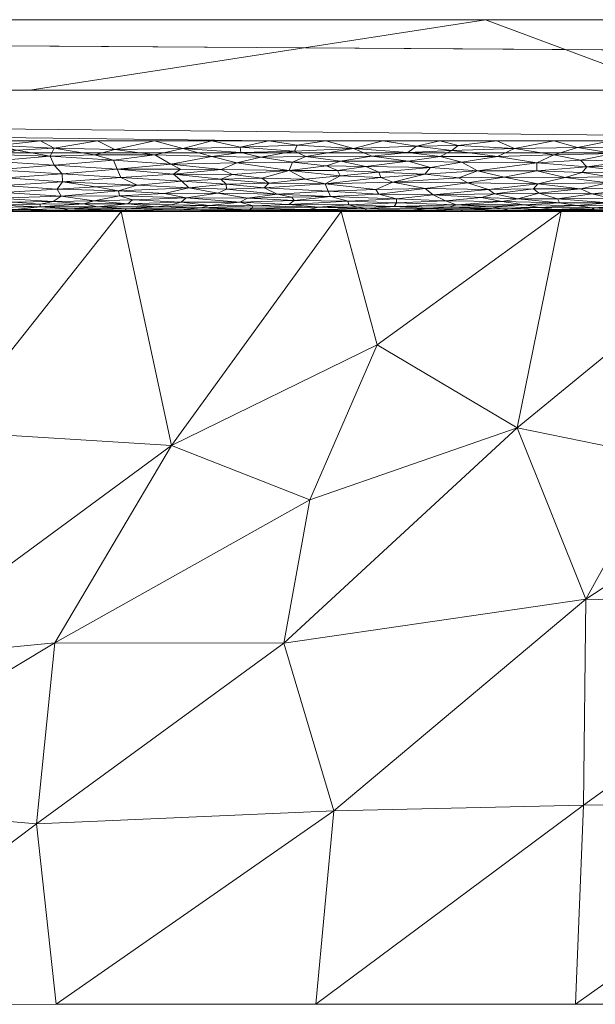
# Model space of a CAD drawing. Header units: millimetres. Extents: x -300 to 300, y 0 to 450.
# Tile 230 of 256: x 109 to 126, y 422 to 450. Entities that reach past the tile are written whole.
import ezdxf

# ---------------------------------------------------------------- set-up
doc = ezdxf.new("R2010")
doc.units = ezdxf.units.MM
doc.layers.add('A-GENM', color=13, linetype='Continuous')

# ---------------------------------------------------------------- blocks, each defined once
blk = doc.blocks.new('MODEL_CCAS0420-1080410R0 - MODEL_CCAS0420-1080410R0-453240-Preview')
at = {"layer": 'A-GENM', "lineweight": 9}
mesh = blk.add_polyface(dxfattribs=at)
corners = [(-296.159, -20, -110), (-295.657, -15.55, -110), (-294.177, -11.323, -110), (-291.793, -7.531, -110), (-288.625, -4.364, -110), (-284.831, -1.981, -110), (-280.602, -0.502, -110), (-276.147, 0, -110), (276.147, 0, -110), (280.596, -0.501, -110), (284.825, -1.978, -110), (288.619, -4.359, -110), (291.788, -7.525, -110), (294.174, -11.316, -110), (295.656, -15.545, -110), (296.159, -20, -110), (296.159, -426.171, -110), (295.658, -430.617, -110), (294.182, -434.842, -110), (291.802, -438.632, -110), (288.638, -441.797, -110), (284.848, -444.179, -110), (280.622, -445.657, -110), (276.171, -446.159, -110), (-276.171, -446.159, -110), (-280.617, -445.658, -110), (-284.842, -444.182, -110), (-288.632, -441.802, -110), (-291.797, -438.638, -110), (-294.179, -434.848, -110), (-295.657, -430.622, -110), (-296.159, -426.171, -110)]
mesh.append_faces([[corners[k] for k in face] for face in [(15, 12, 13, 14)]], dxfattribs={"vtx0": -1})
mesh.append_faces([[corners[k] for k in face] for face in [(16, 8, 15)]], dxfattribs={"vtx0": -1, "vtx1": -1})
mesh.append_faces([[corners[k] for k in face] for face in [(24, 31, 7, 8)]], dxfattribs={"vtx0": -1, "vtx1": -1, "vtx3": -1})
mesh.append_faces([[corners[k] for k in face] for face in [(31, 24, 25, 30), (18, 21, 22, 17), (17, 22, 23, 16)]], dxfattribs={"vtx0": -1, "vtx2": -1})
mesh.append_faces([[corners[k] for k in face] for face in [(0, 3, 4, 5), (0, 5, 6, 7)]], dxfattribs={"vtx0": -1, "vtx3": -1})
mesh.append_faces([[corners[k] for k in face] for face in [(28, 29, 27)]], dxfattribs={"vtx1": -1})
mesh.append_faces([[corners[k] for k in face] for face in [(25, 26, 30), (11, 12, 15, 10), (9, 10, 15, 8), (31, 0, 7)]], dxfattribs={"vtx1": -1, "vtx2": -1})
mesh.append_faces([[corners[k] for k in face] for face in [(23, 24, 8, 16)]], dxfattribs={"vtx1": -1, "vtx2": -1, "vtx3": -1})
mesh.append_faces([[corners[k] for k in face] for face in [(26, 27, 29, 30)]], dxfattribs={"vtx1": -1, "vtx3": -1})
mesh.append_faces([[corners[k] for k in face] for face in [(19, 20, 21, 18)]], dxfattribs={"vtx2": -1})
mesh.append_faces([[corners[k] for k in face] for face in [(0, 1, 2, 3)]], dxfattribs={"vtx3": -1})
mesh = blk.add_polyface(dxfattribs=at)
corners = [(-279.918, -2), (-292.651, -7.27), (-297.929, -20), (-297.929, -224.97), (-297.929, -429.94), (-292.661, -442.661), (-279.94, -447.929), (0, -447.929), (279.94, -447.929), (292.661, -442.661), (297.929, -429.94), (297.929, -224.97), (297.929, -20), (292.651, -7.27), (279.918, -2), (0, -2), (0, -3.5), (13.257, -3.5), (26.515, -3.5), (39.772, -3.5), (53.029, -3.5), (66.287, -3.5), (79.544, -3.5), (92.801, -3.5), (106.059, -3.5), (119.316, -3.5), (132.573, -3.5), (145.831, -3.5), (159.088, -3.5), (172.345, -3.5), (185.603, -3.5), (198.86, -3.5), (212.117, -3.5), (225.375, -3.5), (238.632, -3.5), (251.889, -3.5), (265.147, -3.5), (278.404, -3.5), (291.028, -7.487), (296.497, -19.511), (296.5, -32.769), (296.5, -46.026), (296.5, -59.283), (296.5, -72.541), (296.5, -85.798), (296.5, -99.055), (296.5, -112.313), (296.5, -125.57), (296.5, -138.827), (296.5, -152.085), (296.5, -165.342), (296.5, -178.599), (296.5, -191.857), (296.5, -205.114), (296.5, -218.371), (296.5, -231.629), (296.5, -244.886), (296.5, -258.143), (296.499, -271.401), (296.499, -284.658), (296.499, -297.915), (296.499, -311.173), (296.499, -324.43), (296.499, -337.687), (296.5, -350.945), (296.5, -364.202), (296.5, -377.459), (296.5, -390.717), (296.5, -403.974), (296.5, -417.231), (296.497, -430.489), (291.028, -442.513), (278.404, -446.5), (265.147, -446.5), (251.889, -446.5), (238.632, -446.5), (225.375, -446.5), (212.117, -446.5), (198.86, -446.5), (185.603, -446.5), (172.345, -446.5), (159.088, -446.5), (145.831, -446.5), (132.573, -446.5), (119.316, -446.5), (106.059, -446.5), (92.801, -446.5), (79.544, -446.5), (66.287, -446.5), (53.029, -446.5), (39.772, -446.5), (26.515, -446.5), (13.257, -446.5), (0, -446.5), (-12.926, -446.5), (-25.852, -446.5), (-38.777, -446.5), (-51.703, -446.5), (-64.629, -446.5), (-77.555, -446.5), (-90.48, -446.5), (-103.406, -446.5), (-116.332, -446.5), (-129.258, -446.5), (-142.183, -446.5), (-155.109, -446.5), (-168.035, -446.5), (-180.961, -446.5), (-193.887, -446.5), (-206.812, -446.5), (-219.738, -446.5), (-232.664, -446.5), (-245.59, -446.5), (-258.515, -446.5), (-271.441, -446.5), (-284.356, -445.968), (-294.544, -438.124), (-296.5, -425.35), (-296.5, -412.424), (-296.5, -399.498), (-296.5, -386.572), (-296.5, -373.646), (-296.5, -360.721), (-296.5, -347.795), (-296.499, -334.869), (-296.499, -321.943), (-296.499, -309.018), (-296.499, -296.092), (-296.499, -283.166), (-296.499, -270.24), (-296.5, -257.315), (-296.5, -244.389), (-296.5, -231.463), (-296.5, -218.537), (-296.5, -205.611), (-296.5, -192.686), (-296.5, -179.76), (-296.5, -166.834), (-296.5, -153.908), (-296.5, -140.983), (-296.5, -128.057), (-296.5, -115.131), (-296.5, -102.205), (-296.5, -89.28), (-296.5, -76.354), (-296.5, -63.428), (-296.5, -50.502), (-296.5, -37.576), (-296.5, -24.651), (-294.544, -11.876), (-284.356, -4.032), (-271.441, -3.5), (-258.515, -3.5), (-245.59, -3.5), (-232.664, -3.5), (-219.738, -3.5), (-206.812, -3.5), (-193.887, -3.5), (-180.961, -3.5), (-168.035, -3.5), (-155.109, -3.5), (-142.183, -3.5), (-129.258, -3.5), (-116.332, -3.5), (-103.406, -3.5), (-90.48, -3.5), (-77.555, -3.5), (-64.629, -3.5), (-51.703, -3.5), (-38.777, -3.5), (-25.852, -3.5), (-12.926, -3.5), (-294.538, -438.129), (-294.547, -438.108)]
mesh.append_faces([[corners[k] for k in face] for face in [(116, 172, 173)]])
mesh.append_faces([[corners[k] for k in face] for face in [(118, 4, 117), (6, 115, 5), (115, 6, 114), (7, 104, 6), (1, 150, 0), (151, 0, 150)]], dxfattribs={"vtx0": -1, "vtx1": -1})
mesh.append_faces([[corners[k] for k in face] for face in [(4, 124, 125), (7, 99, 100), (2, 148, 149), (149, 1, 2), (2, 141, 142), (0, 151, 152), (0, 160, 161, 15), (15, 165, 166), (15, 170, 171), (8, 81, 82, 7), (8, 72, 73), (11, 61, 62, 10), (12, 46, 47, 11), (38, 13, 14, 37), (13, 38, 39, 12)]], dxfattribs={"vtx0": -1, "vtx2": -1})
mesh.append_faces([[corners[k] for k in face] for face in [(4, 118, 119, 120), (4, 120, 121, 122), (3, 128, 129, 130), (3, 130, 131, 132), (3, 138, 139, 140), (0, 154, 155, 156), (0, 156, 157, 158), (15, 161, 162, 163), (15, 163, 164, 165), (8, 73, 74, 75), (7, 86, 87, 88), (7, 83, 84, 85), (10, 68, 69, 70), (11, 55, 56, 57), (14, 28, 29, 30), (14, 32, 33, 34), (15, 19, 20, 21), (12, 44, 45, 46), (11, 49, 50, 51), (11, 47, 48, 49), (12, 39, 40, 41)]], dxfattribs={"vtx0": -1, "vtx3": -1})
mesh.append_faces([[corners[k] for k in face] for face in [(123, 124, 4, 122), (127, 128, 3, 126), (113, 114, 6, 112), (111, 112, 6, 110), (109, 110, 6, 108), (107, 108, 6, 106), (96, 97, 7, 95), (105, 106, 6, 104), (103, 104, 7, 102), (101, 102, 7, 100), (98, 99, 7, 97), (94, 95, 7, 93), (135, 136, 3, 134), (137, 138, 3, 136), (133, 134, 3, 132), (145, 146, 2, 144), (147, 148, 2, 146), (143, 144, 2, 142), (149, 150, 1), (153, 154, 0, 152), (159, 160, 0, 158), (169, 170, 15, 168), (167, 168, 15, 166), (78, 79, 8, 77), (80, 81, 8, 79), (76, 77, 8, 75), (91, 92, 7, 90), (89, 90, 7, 88), (85, 86, 7), (82, 83, 7), (67, 68, 10, 66), (65, 66, 10, 64), (60, 61, 11, 59), (58, 59, 11, 57), (63, 64, 10, 62), (54, 55, 11, 53), (26, 27, 15, 25), (31, 32, 14, 30), (16, 17, 15, 171), (18, 19, 15, 17), (24, 25, 15, 23), (22, 23, 15, 21), (34, 35, 14), (52, 53, 11, 51), (36, 37, 14, 35), (42, 43, 12, 41), (43, 44, 12), (92, 93, 7)]], dxfattribs={"vtx1": -1, "vtx2": -1})
mesh.append_faces([[corners[k] for k in face] for face in [(3, 4, 125, 126), (2, 3, 140, 141), (71, 72, 8, 9), (70, 71, 9, 10), (27, 28, 14, 15)]], dxfattribs={"vtx1": -1, "vtx3": -1})
mesh.append_faces([[corners[k] for k in face] for face in [(4, 173, 117), (115, 172, 5)]], dxfattribs={"vtx2": -1})
mesh = blk.add_polyface(dxfattribs=at)
corners = [(-140.996, -433.446, -31.133), (-141.052, -439.017, -17.983), (-133.072, -433.316, -31.431), (-125.25, -427.681, -44.724), (-125.018, -422.049, -58.018), (-133.09, -427.748, -44.575), (-148.319, -427.769, -44.538), (-140.397, -427.644, -44.827), (-139.726, -422.054, -58.018), (-148.657, -433.236, -31.637), (-125.315, -433.514, -30.954), (-118.179, -427.52, -45.097), (-127.535, -437.524, -21.489), (-132.863, -438.441, -19.332), (-149.389, -438.93, -18.2), (-132.372, -422.052, -58.018), (-147.08, -422.057, -58.018), (-117.664, -422.047, -58.018), (-149.541, -444.5, -5.052), (-116.764, -432.273, -33.875), (-123.369, -438.365, -19.498), (-143.31, -444.5, -5.045), (-130.849, -444.5, -5.029), (-119.407, -440.719, -13.936), (-124.618, -444.5, -5.021), (-118.387, -444.5, -5.013), (-137.079, -444.5, -5.037)]
mesh.append_faces([[corners[k] for k in face] for face in [(8, 7, 15), (22, 13, 26), (26, 13, 21)]], dxfattribs={"vtx0": -1, "vtx1": -1})
mesh.append_faces([[corners[k] for k in face] for face in [(0, 1, 2), (3, 4, 5), (6, 7, 8), (7, 9, 0), (3, 10, 11), (9, 7, 6), (12, 10, 13), (9, 14, 0), (5, 7, 0), (7, 5, 15), (3, 2, 10), (14, 1, 0), (5, 0, 2), (18, 1, 14), (2, 3, 5), (19, 10, 20), (10, 2, 13), (2, 1, 13), (1, 21, 13), (22, 12, 13), (24, 23, 20), (12, 20, 10), (20, 12, 22)]], dxfattribs={"vtx0": -1, "vtx1": -1, "vtx2": -1})
mesh.append_faces([[corners[k] for k in face] for face in [(3, 17, 4), (23, 24, 25), (1, 18, 21)]], dxfattribs={"vtx0": -1, "vtx2": -1})
mesh.append_faces([[corners[k] for k in face] for face in [(8, 16, 6), (4, 15, 5), (22, 24, 20)]], dxfattribs={"vtx1": -1, "vtx2": -1})
mesh = blk.add_polyface(dxfattribs=at)
corners = [(-123.369, -438.365, -19.498), (-117.494, -436.334, -24.286), (-116.764, -432.273, -33.875), (-94.872, -427.642, -44.79), (-95.602, -422.04, -58.018), (-102.744, -427.758, -44.52), (-110.31, -422.044, -58.018), (-118.179, -427.52, -45.097), (-109.753, -427.157, -45.946), (-101.732, -433.246, -31.563), (-94.007, -433.442, -31.096), (-119.407, -440.719, -13.936), (-117.664, -422.047, -58.018), (-125.25, -427.681, -44.724), (-101.017, -438.946, -18.105), (-107.217, -438.261, -19.727), (-113.578, -437.867, -20.663), (-112.156, -444.5, -5.006), (-110.268, -432.277, -33.859), (-102.956, -422.041, -58.018), (-125.315, -433.514, -30.954), (-105.323, -431.799, -34.981), (-92.629, -438.996, -17.98), (-99.695, -444.5, -4.99), (-105.925, -444.5, -4.998), (-118.387, -444.5, -5.013)]
mesh.append_faces([[corners[k] for k in face] for face in [(6, 8, 19)]], dxfattribs={"vtx0": -1, "vtx1": -1})
mesh.append_faces([[corners[k] for k in face] for face in [(0, 1, 2), (3, 4, 5), (6, 7, 8), (3, 9, 10), (9, 3, 5), (1, 0, 11), (2, 8, 7), (12, 13, 7), (9, 14, 10), (15, 16, 17), (8, 2, 18), (9, 15, 14), (2, 7, 20), (8, 5, 19), (18, 1, 16), (15, 21, 16), (14, 22, 10), (23, 22, 14), (18, 5, 8), (5, 18, 21), (15, 24, 14), (18, 16, 21), (2, 1, 18), (16, 1, 11), (16, 11, 25), (21, 9, 5), (9, 21, 15)]], dxfattribs={"vtx0": -1, "vtx1": -1, "vtx2": -1})
mesh.append_faces([[corners[k] for k in face] for face in [(6, 12, 7), (4, 19, 5), (24, 23, 14), (17, 24, 15), (25, 17, 16)]], dxfattribs={"vtx1": -1, "vtx2": -1})
mesh = blk.add_polyface(dxfattribs=at)
corners = [(-18.693, -444.5, -4.995), (-24.923, -444.5, -4.994), (-24.186, -444.5, -2), (-18.14, -444.5, -2), (-12.462, -444.5, -4.997), (-12.093, -444.5, -2), (-162.003, -444.5, -5.056), (-163.258, -444.5, -2), (-157.211, -444.5, -2), (-155.772, -444.5, -5.054), (-31.154, -444.5, -4.992), (-37.385, -444.5, -4.99), (-36.28, -444.5, -2), (-30.233, -444.5, -2), (-96.746, -444.5, -2), (-90.699, -444.5, -2), (-93.464, -444.5, -4.99), (-99.695, -444.5, -4.99), (-84.652, -444.5, -2), (-78.606, -444.5, -2), (-81.002, -444.5, -4.989), (-87.233, -444.5, -4.989), (-6.047, -444.5, -2), (-6, -444.5, -4.998), (-118.387, -444.5, -5.013), (-124.618, -444.5, -5.021), (-120.932, -444.5, -2), (-137.079, -444.5, -5.037), (-139.072, -444.5, -2), (-133.025, -444.5, -2), (-130.849, -444.5, -5.029), (-49.847, -444.5, -4.987), (-56.078, -444.5, -4.988), (-54.419, -444.5, -2), (-48.373, -444.5, -2), (0, -444.5, -2), (0, -444.5, -3.5), (-102.792, -444.5, -2), (-105.925, -444.5, -4.998), (-108.839, -444.5, -2), (-43.616, -444.5, -4.989), (-42.326, -444.5, -2), (-126.978, -444.5, -2), (-114.885, -444.5, -2), (-112.156, -444.5, -5.006), (-145.118, -444.5, -2), (-143.31, -444.5, -5.045), (-149.541, -444.5, -5.052), (0, -444.5, -5), (-74.771, -444.5, -4.989), (-72.559, -444.5, -2), (-68.54, -444.5, -4.988), (-62.309, -444.5, -4.988), (-66.513, -444.5, -2), (-168.234, -444.5, -5.058), (-169.305, -444.5, -2), (-151.165, -444.5, -2), (-60.466, -444.5, -2), (-174.465, -444.5, -5.059)]
mesh.append_faces([[corners[k] for k in face] for face in [(53, 51, 50), (20, 19, 49), (46, 28, 27), (56, 9, 8)]], dxfattribs={"vtx0": -1, "vtx1": -1})
mesh.append_faces([[corners[k] for k in face] for face in [(23, 22, 36)]], dxfattribs={"vtx0": -1, "vtx1": -1, "vtx2": -1})
mesh.append_faces([[corners[k] for k in face] for face in [(6, 7, 8, 9), (27, 28, 29, 30), (37, 17, 38, 39), (30, 29, 42, 25), (24, 26, 43, 44), (49, 19, 50, 51), (54, 55, 7, 6), (39, 38, 44, 43)]], dxfattribs={"vtx0": -1, "vtx2": -1})
mesh.append_faces([[corners[k] for k in face] for face in [(24, 25, 26), (52, 51, 53), (53, 57, 52), (37, 14, 17), (42, 26, 25), (54, 58, 55)]], dxfattribs={"vtx1": -1, "vtx2": -1})
mesh.append_faces([[corners[k] for k in face] for face in [(0, 1, 2, 3), (4, 0, 3, 5), (10, 11, 12, 13), (14, 15, 16, 17), (18, 19, 20, 21), (5, 22, 23, 4), (1, 10, 13, 2), (31, 32, 33, 34), (11, 40, 41, 12), (45, 28, 46, 47), (15, 18, 21, 16), (47, 9, 56, 45), (40, 31, 34, 41), (32, 52, 57, 33)]], dxfattribs={"vtx1": -1, "vtx3": -1})
mesh.append_faces([[corners[k] for k in face] for face in [(22, 35, 36), (36, 48, 23)]], dxfattribs={"vtx2": -1})
mesh = blk.add_polyface(dxfattribs=at)
corners = [(-126.985, -445.148, -0.527), (-125.942, -445.31, -0.396), (-125.167, -445.139, -0.535), (-126.011, -444.87, -0.84), (-125.485, -444.994, -0.684), (-124.516, -444.854, -0.864), (-125.492, -444.596, -1.386), (-126.574, -444.658, -1.22), (-125.05, -444.667, -1.199), (-123.956, -445.276, -0.421), (-127.017, -444.59, -1.406), (-125.876, -444.522, -1.706), (-126.379, -444.505, -1.857), (-127.182, -444.519, -1.728), (-125.075, -446.311, -0.01), (-126.099, -446.137, -0.037), (-126.635, -446.322, -0.009), (-124.731, -445.457, -0.299), (-123.981, -445.011, -0.664), (-125.997, -445.479, -0.286), (-125.207, -445.601, -0.22), (-124.41, -446.098, -0.045), (-127.277, -445.479, -0.286), (-125.159, -445.952, -0.083), (-126.026, -446.5), (-125.343, -445.76, -0.149), (-126.51, -445.924, -0.091), (-124.411, -446.5), (-126.979, -444.97, -0.711), (-125.951, -444.743, -1.045), (-127.582, -444.844, -0.879), (-124, -444.612, -1.341), (-124.414, -444.553, -1.543), (-125.551, -444.548, -1.565), (-126.701, -444.546, -1.572), (-124.569, -444.746, -1.038), (-125.467, -444.5, -2), (-124.711, -444.507, -1.834), (-124.715, -444.525, -1.687), (-126.978, -444.5, -2), (-126.58, -445.617, -0.212), (-123.925, -445.647, -0.198), (-126.494, -445.776, -0.143), (-123.93, -445.875, -0.107)]
mesh.append_faces([[corners[k] for k in face] for face in [(0, 1, 2), (3, 4, 5), (6, 7, 8), (9, 2, 1), (10, 7, 6), (11, 12, 13), (14, 15, 16), (17, 9, 1), (18, 4, 2), (2, 4, 0), (17, 19, 20), (21, 15, 14), (1, 22, 19), (23, 15, 21), (14, 16, 24), (23, 25, 26), (0, 4, 28), (4, 3, 28), (5, 29, 3), (29, 30, 3), (8, 7, 29), (8, 31, 6), (32, 33, 6), (34, 33, 11), (8, 29, 35), (6, 34, 10), (36, 12, 37), (38, 37, 11), (37, 12, 11), (29, 5, 35), (6, 33, 34), (38, 33, 32), (20, 40, 25), (1, 19, 17), (40, 20, 19), (41, 20, 25), (26, 25, 42), (25, 40, 42), (25, 23, 43), (15, 23, 26), (33, 38, 11)]], dxfattribs={"vtx0": -1, "vtx1": -1, "vtx2": -1})
mesh.append_faces([[corners[k] for k in face] for face in [(14, 24, 27)]], dxfattribs={"vtx0": -1, "vtx2": -1})
mesh.append_faces([[corners[k] for k in face] for face in [(36, 39, 12)]], dxfattribs={"vtx1": -1, "vtx2": -1})
mesh = blk.add_polyface(dxfattribs=at)
corners = [(-124, -444.612, -1.341), (-124.414, -444.553, -1.543), (-125.492, -444.596, -1.386), (-123.956, -445.276, -0.421), (-124.731, -445.457, -0.299), (-122.997, -445.468, -0.293), (-123.567, -444.687, -1.157), (-125.05, -444.667, -1.199), (-122.931, -444.776, -0.987), (-121.652, -444.684, -1.162), (-125.485, -444.994, -0.684), (-123.981, -445.011, -0.664), (-124.516, -444.854, -0.864), (-125.467, -444.5, -2), (-124.711, -444.507, -1.834), (-123.955, -444.5, -2), (-121.964, -445.305, -0.399), (-122.558, -445.121, -0.552), (-123.32, -444.506, -1.847), (-122.725, -444.999, -0.678), (-123.387, -444.854, -0.864), (-122.634, -444.63, -1.291), (-122.948, -444.568, -1.481), (-125.075, -446.311, -0.01), (-124.411, -446.5), (-123.289, -446.282, -0.014), (-123.93, -445.875, -0.107), (-123.925, -445.647, -0.198), (-125.343, -445.76, -0.149), (-124.41, -446.098, -0.045), (-122.812, -446.057, -0.054), (-125.167, -445.139, -0.535), (-123.835, -445.138, -0.536), (-125.159, -445.952, -0.083), (-122.242, -445.651, -0.196), (-121.806, -445.893, -0.101), (-125.207, -445.601, -0.22), (-122.795, -446.5), (-124.569, -444.746, -1.038), (-123.138, -444.527, -1.673), (-124.715, -444.525, -1.687), (-122.358, -444.892, -0.811), (-121.828, -444.508, -1.817), (-122.444, -444.5, -2)]
mesh.append_faces([[corners[k] for k in face] for face in [(13, 14, 15)]], dxfattribs={"vtx0": -1, "vtx1": -1})
mesh.append_faces([[corners[k] for k in face] for face in [(0, 1, 2), (3, 4, 5), (6, 0, 7), (6, 8, 9), (10, 11, 12), (3, 16, 17), (15, 14, 18), (11, 19, 20), (21, 22, 0), (23, 24, 25), (26, 27, 28), (29, 30, 26), (31, 3, 32), (32, 17, 19), (33, 29, 26), (5, 4, 27), (5, 27, 34), (3, 5, 16), (26, 34, 27), (35, 34, 26), (30, 29, 25), (23, 25, 29), (35, 26, 30), (36, 27, 4), (8, 6, 38), (38, 6, 7), (0, 22, 1), (39, 18, 40), (6, 21, 0), (1, 22, 39), (14, 40, 18), (20, 41, 8), (19, 11, 32), (38, 12, 20), (39, 42, 18), (31, 32, 11), (3, 17, 32), (39, 40, 1), (38, 20, 8), (11, 20, 12), (20, 19, 41)]], dxfattribs={"vtx0": -1, "vtx1": -1, "vtx2": -1})
mesh.append_faces([[corners[k] for k in face] for face in [(24, 37, 25), (43, 15, 18)]], dxfattribs={"vtx1": -1, "vtx2": -1})
mesh = blk.add_polyface(dxfattribs=at)
corners = [(-120.993, -444.965, -0.718), (-119.953, -444.857, -0.859), (-121.34, -444.795, -0.955), (-122.558, -445.121, -0.552), (-121.964, -445.305, -0.399), (-120.767, -445.147, -0.528), (-123.567, -444.687, -1.157), (-121.652, -444.684, -1.162), (-122.634, -444.63, -1.291), (-122.358, -444.892, -0.811), (-119.847, -445.327, -0.384), (-121.828, -444.508, -1.817), (-123.138, -444.527, -1.673), (-121.771, -444.541, -1.598), (-120.756, -445.554, -0.245), (-121.719, -445.451, -0.302), (-122.242, -445.651, -0.196), (-122.948, -444.568, -1.481), (-123.289, -446.282, -0.014), (-121.522, -446.221, -0.022), (-122.812, -446.057, -0.054), (-122.997, -445.468, -0.293), (-120.914, -445.739, -0.157), (-121.184, -446.05, -0.056), (-121.695, -446.368, -0.005), (-121.179, -446.5), (-120.521, -446.346, -0.007), (-122.725, -444.999, -0.678), (-121.806, -445.893, -0.101), (-120.279, -445.917, -0.093), (-120.268, -446.171, -0.03), (-122.795, -446.5), (-122.931, -444.776, -0.987), (-121.433, -444.622, -1.313), (-120.851, -444.577, -1.448), (-120.347, -444.536, -1.619), (-120.307, -444.509, -1.812), (-122.444, -444.5, -2), (-123.32, -444.506, -1.847), (-120.932, -444.5, -2), (-119.885, -444.639, -1.268), (-119.947, -444.738, -1.054)]
mesh.append_faces([[corners[k] for k in face] for face in [(37, 11, 39)]], dxfattribs={"vtx0": -1, "vtx1": -1})
mesh.append_faces([[corners[k] for k in face] for face in [(0, 1, 2), (3, 4, 5), (6, 7, 8), (0, 2, 9), (10, 5, 4), (11, 12, 13), (14, 15, 16), (15, 10, 4), (17, 13, 12), (18, 19, 20), (15, 4, 21), (22, 14, 16), (23, 20, 19), (24, 25, 26), (9, 27, 0), (0, 3, 5), (22, 16, 28), (29, 22, 28), (23, 29, 28), (20, 23, 28), (23, 19, 30), (18, 31, 24), (24, 26, 19), (19, 26, 30), (2, 7, 32), (7, 33, 8), (34, 13, 17), (17, 8, 33), (34, 35, 13), (35, 36, 11), (11, 13, 35), (11, 37, 38), (39, 11, 36), (40, 34, 33), (7, 2, 41), (2, 32, 9), (40, 33, 7), (17, 33, 34), (18, 24, 19), (16, 15, 21), (10, 15, 14), (0, 27, 3)]], dxfattribs={"vtx0": -1, "vtx1": -1, "vtx2": -1})
mesh.append_faces([[corners[k] for k in face] for face in [(31, 25, 24)]], dxfattribs={"vtx1": -1, "vtx2": -1})
mesh = blk.add_polyface(dxfattribs=at)
corners = [(-117.473, -444.553, -1.542), (-119.065, -444.522, -1.701), (-119.105, -444.573, -1.462), (-120.914, -445.739, -0.157), (-120.279, -445.917, -0.093), (-119.082, -445.773, -0.144), (-118.73, -446.277, -0.014), (-119.253, -446.064, -0.053), (-120.268, -446.171, -0.03), (-118.86, -444.618, -1.324), (-119.885, -444.639, -1.268), (-118.664, -444.505, -1.863), (-120.307, -444.509, -1.812), (-119.42, -444.5, -2), (-120.932, -444.5, -2), (-120.347, -444.536, -1.619), (-121.184, -446.05, -0.056), (-119.563, -446.5), (-117.948, -446.5), (-120.756, -445.554, -0.245), (-119.45, -445.607, -0.217), (-119.506, -445.461, -0.297), (-118.279, -445.656, -0.194), (-119.847, -445.327, -0.384), (-117.932, -445.283, -0.416), (-119.451, -444.984, -0.694), (-120.767, -445.147, -0.528), (-119.365, -445.123, -0.55), (-118.019, -445.076, -0.595), (-118.369, -445.925, -0.091), (-120.521, -446.346, -0.007), (-121.179, -446.5), (-121.652, -444.684, -1.162), (-119.947, -444.738, -1.054), (-120.851, -444.577, -1.448), (-117.909, -444.5, -2), (-118.592, -444.688, -1.154), (-118.582, -444.79, -0.963), (-119.953, -444.857, -0.859), (-118.078, -444.919, -0.775), (-121.34, -444.795, -0.955), (-120.993, -444.965, -0.718), (-118.358, -445.505, -0.271), (-117.746, -444.618, -1.322)]
mesh.append_faces([[corners[k] for k in face] for face in [(0, 1, 2), (3, 4, 5), (6, 7, 8), (9, 2, 10), (11, 12, 1), (15, 2, 1), (7, 4, 16), (8, 7, 16), (19, 20, 21), (20, 5, 22), (23, 21, 24), (25, 26, 27), (25, 27, 28), (20, 3, 5), (4, 7, 29), (6, 8, 30), (6, 30, 17), (10, 32, 33), (2, 15, 34), (15, 1, 12), (10, 2, 34), (10, 33, 36), (37, 36, 33), (33, 38, 37), (38, 25, 39), (39, 37, 38), (40, 38, 33), (38, 41, 25), (26, 25, 41), (12, 11, 13), (22, 42, 20), (26, 23, 27), (24, 27, 23), (4, 29, 5), (21, 20, 42), (3, 20, 19), (24, 21, 42), (19, 21, 23), (36, 9, 10), (43, 2, 9)]], dxfattribs={"vtx0": -1, "vtx1": -1, "vtx2": -1})
mesh.append_faces([[corners[k] for k in face] for face in [(6, 17, 18), (11, 35, 13)]], dxfattribs={"vtx0": -1, "vtx2": -1})
mesh.append_faces([[corners[k] for k in face] for face in [(13, 14, 12), (31, 17, 30)]], dxfattribs={"vtx1": -1, "vtx2": -1})
mesh = blk.add_polyface(dxfattribs=at)
corners = [(-116.902, -444.696, -1.137), (-118.582, -444.79, -0.963), (-117.049, -444.81, -0.931), (-116.988, -444.899, -0.802), (-118.078, -444.919, -0.775), (-117.002, -445.894, -0.101), (-118.369, -445.925, -0.091), (-117.379, -446.05, -0.056), (-116.203, -445.168, -0.509), (-118.019, -445.076, -0.595), (-117.932, -445.283, -0.416), (-117.746, -444.618, -1.322), (-118.592, -444.688, -1.154), (-118.86, -444.618, -1.324), (-119.365, -445.123, -0.55), (-115.857, -444.593, -1.397), (-117.473, -444.553, -1.542), (-118.358, -445.505, -0.271), (-117.369, -445.412, -0.327), (-116.912, -445.655, -0.195), (-118.279, -445.656, -0.194), (-117.967, -445.791, -0.137), (-116.109, -446.033, -0.06), (-117.066, -446.208, -0.024), (-116.139, -445.444, -0.307), (-118.73, -446.277, -0.014), (-119.105, -444.573, -1.462), (-115.895, -444.652, -1.235), (-116.397, -444.52, -1.717), (-117.292, -444.506, -1.849), (-117.629, -444.523, -1.699), (-118.664, -444.505, -1.863), (-117.909, -444.5, -2), (-115.726, -444.875, -0.834), (-116.571, -444.99, -0.688), (-119.451, -444.984, -0.694), (-119.065, -444.522, -1.701), (-116.397, -444.5, -2), (-117.14, -446.373, -0.005), (-117.948, -446.5), (-116.332, -446.5), (-116.336, -445.302, -0.401), (-119.082, -445.773, -0.144), (-119.253, -446.064, -0.053)]
mesh.append_faces([[corners[k] for k in face] for face in [(0, 1, 2), (3, 2, 4), (5, 6, 7), (8, 9, 10), (0, 11, 12), (11, 13, 12), (2, 1, 4), (14, 10, 9), (11, 15, 16), (17, 18, 10), (19, 20, 21), (22, 7, 23), (19, 24, 18), (25, 23, 7), (26, 11, 16), (0, 27, 11), (28, 29, 30), (31, 29, 32), (12, 1, 0), (3, 33, 2), (34, 4, 9), (8, 34, 9), (9, 4, 35), (16, 28, 30), (30, 31, 36), (31, 30, 29), (36, 16, 30), (25, 39, 38), (8, 10, 41), (18, 41, 10), (25, 38, 23), (7, 22, 5), (20, 42, 21), (25, 7, 43), (43, 7, 6), (42, 6, 21), (19, 17, 20), (6, 5, 21), (19, 21, 5), (19, 18, 17), (41, 18, 24), (4, 34, 3)]], dxfattribs={"vtx0": -1, "vtx1": -1, "vtx2": -1})
mesh.append_faces([[corners[k] for k in face] for face in [(38, 39, 40)]], dxfattribs={"vtx0": -1, "vtx2": -1})
mesh.append_faces([[corners[k] for k in face] for face in [(37, 32, 29)]], dxfattribs={"vtx1": -1, "vtx2": -1})
mesh = blk.add_polyface(dxfattribs=at)
corners = [(-115.425, -445.875, -0.107), (-116.109, -446.033, -0.06), (-114.716, -446.056, -0.055), (-117.002, -445.894, -0.101), (-115.857, -444.593, -1.397), (-115.784, -444.547, -1.567), (-117.473, -444.553, -1.542), (-115.516, -444.758, -1.017), (-114.655, -444.668, -1.198), (-115.895, -444.652, -1.235), (-113.851, -444.508, -1.822), (-115.641, -444.505, -1.86), (-114.983, -444.522, -1.703), (-117.292, -444.506, -1.849), (-116.397, -444.52, -1.717), (-115.306, -445.544, -0.25), (-116.912, -445.655, -0.195), (-114.981, -445.683, -0.182), (-115.542, -446.168, -0.031), (-113.895, -446.28, -0.014), (-116.571, -444.99, -0.688), (-116.203, -445.168, -0.509), (-115.14, -445.124, -0.549), (-115.125, -445.273, -0.424), (-114.068, -445.165, -0.511), (-114.976, -445.409, -0.329), (-116.336, -445.302, -0.401), (-116.139, -445.444, -0.307), (-113.834, -444.541, -1.597), (-116.902, -444.696, -1.137), (-117.049, -444.81, -0.931), (-114.411, -444.599, -1.379), (-113.997, -444.886, -0.818), (-115.726, -444.875, -0.834), (-114.886, -445.014, -0.661), (-114.885, -444.5, -2), (-116.397, -444.5, -2), (-114.716, -446.5), (-115.524, -446.321, -0.009), (-116.332, -446.5), (-117.14, -446.373, -0.005), (-117.066, -446.208, -0.024), (-117.746, -444.618, -1.322), (-116.988, -444.899, -0.802)]
mesh.append_faces([[corners[k] for k in face] for face in [(36, 11, 35), (37, 38, 39)]], dxfattribs={"vtx0": -1, "vtx1": -1})
mesh.append_faces([[corners[k] for k in face] for face in [(0, 1, 2), (0, 3, 1), (4, 5, 6), (7, 8, 9), (10, 11, 12), (11, 13, 14), (15, 16, 17), (18, 19, 2), (20, 21, 22), (22, 23, 24), (25, 26, 27), (28, 12, 5), (7, 29, 30), (9, 8, 31), (32, 33, 34), (30, 33, 7), (31, 4, 9), (10, 35, 11), (34, 33, 20), (32, 7, 33), (13, 11, 36), (11, 14, 12), (5, 12, 14), (6, 5, 14), (5, 4, 31), (26, 23, 21), (23, 26, 25), (16, 3, 0), (1, 18, 2), (40, 38, 41), (15, 25, 27), (16, 15, 27), (38, 40, 39), (16, 0, 17), (18, 41, 38), (41, 18, 1), (19, 18, 38), (42, 9, 4), (7, 9, 29), (33, 43, 20), (20, 22, 34), (23, 22, 21)]], dxfattribs={"vtx0": -1, "vtx1": -1, "vtx2": -1})
mesh = blk.add_polyface(dxfattribs=at)
corners = [(-113.567, -444.688, -1.154), (-113.15, -444.631, -1.288), (-114.655, -444.668, -1.198), (-114.411, -444.599, -1.379), (-112.291, -444.567, -1.485), (-113.834, -444.541, -1.597), (-112.343, -444.712, -1.105), (-112.476, -444.827, -0.904), (-113.848, -444.758, -1.017), (-113.997, -444.886, -0.818), (-115.524, -446.321, -0.009), (-114.716, -446.5), (-113.895, -446.28, -0.014), (-112.268, -444.52, -1.719), (-113.851, -444.508, -1.822), (-112.08, -445.081, -0.591), (-114.068, -445.165, -0.511), (-112.609, -445.241, -0.448), (-113.383, -445.008, -0.668), (-112.109, -444.944, -0.743), (-115.306, -445.544, -0.25), (-113.632, -445.555, -0.244), (-114.976, -445.409, -0.329), (-115.125, -445.273, -0.424), (-113.87, -445.354, -0.365), (-115.516, -444.758, -1.017), (-114.886, -445.014, -0.661), (-112.618, -444.504, -1.873), (-114.983, -444.522, -1.703), (-115.14, -445.124, -0.549), (-112.144, -445.455, -0.3), (-113.837, -445.694, -0.177), (-112.038, -445.698, -0.175), (-111.969, -446.249, -0.018), (-113.1, -446.5), (-113.102, -446.099, -0.045), (-115.425, -445.875, -0.107), (-113.555, -445.835, -0.121), (-114.981, -445.683, -0.182), (-114.716, -446.056, -0.055), (-115.784, -444.547, -1.567), (-113.374, -444.5, -2), (-114.885, -444.5, -2), (-111.936, -445.952, -0.082)]
mesh.append_faces([[corners[k] for k in face] for face in [(0, 1, 2), (3, 4, 5), (1, 0, 6), (7, 8, 9), (10, 11, 12), (13, 14, 5), (15, 16, 17), (18, 19, 9), (18, 16, 15), (20, 21, 22), (16, 23, 24), (3, 2, 1), (8, 2, 25), (6, 8, 7), (25, 9, 8), (18, 9, 26), (27, 14, 13), (14, 28, 5), (16, 18, 26), (29, 16, 26), (16, 24, 17), (30, 17, 24), (21, 30, 24), (21, 31, 32), (33, 12, 34), (33, 35, 12), (36, 37, 38), (35, 37, 39), (22, 24, 23), (21, 38, 31), (4, 3, 1), (40, 3, 5), (37, 36, 39), (14, 27, 41), (37, 35, 43), (39, 12, 35), (21, 24, 22), (21, 20, 38), (2, 8, 0), (6, 0, 8), (38, 37, 31), (32, 31, 37)]], dxfattribs={"vtx0": -1, "vtx1": -1, "vtx2": -1})
mesh.append_faces([[corners[k] for k in face] for face in [(41, 42, 14), (11, 34, 12)]], dxfattribs={"vtx1": -1, "vtx2": -1})
mesh = blk.add_polyface(dxfattribs=at)
corners = [(-110.14, -446.067, -0.052), (-110.258, -445.812, -0.129), (-111.936, -445.952, -0.082), (-111.396, -446.102, -0.044), (-110.249, -446.289, -0.013), (-110.48, -445.564, -0.239), (-110.488, -445.339, -0.375), (-112.144, -445.455, -0.3), (-110.48, -444.528, -1.665), (-112.291, -444.567, -1.485), (-110.696, -444.573, -1.462), (-112.038, -445.698, -0.175), (-112.609, -445.241, -0.448), (-113.632, -445.555, -0.244), (-113.834, -444.541, -1.597), (-112.268, -444.52, -1.719), (-113.555, -445.835, -0.121), (-111.087, -444.717, -1.094), (-111.384, -444.795, -0.955), (-110.228, -444.779, -0.982), (-112.343, -444.712, -1.105), (-111.485, -444.632, -1.284), (-113.15, -444.631, -1.288), (-112.109, -444.944, -0.743), (-112.476, -444.827, -0.904), (-113.997, -444.886, -0.818), (-111.106, -444.506, -1.84), (-110.35, -444.5, -2), (-111.862, -444.5, -2), (-109.855, -444.632, -1.284), (-112.618, -444.504, -1.873), (-110.452, -444.933, -0.757), (-110.342, -445.127, -0.546), (-112.08, -445.081, -0.591), (-113.383, -445.008, -0.668), (-111.434, -445.192, -0.488), (-111.969, -446.249, -0.018), (-113.1, -446.5), (-111.485, -446.5), (-113.374, -444.5, -2), (-113.102, -446.099, -0.045), (-109.869, -446.5)]
mesh.append_faces([[corners[k] for k in face] for face in [(39, 30, 28)]], dxfattribs={"vtx0": -1, "vtx1": -1})
mesh.append_faces([[corners[k] for k in face] for face in [(0, 1, 2), (3, 4, 0), (5, 6, 7), (8, 9, 10), (11, 1, 5), (12, 7, 6), (0, 2, 3), (7, 13, 11), (14, 9, 15), (16, 2, 11), (17, 18, 19), (20, 21, 22), (23, 24, 25), (9, 22, 21), (10, 9, 21), (15, 9, 8), (29, 10, 21), (26, 28, 30), (21, 20, 17), (15, 8, 26), (31, 19, 18), (32, 31, 33), (34, 33, 23), (33, 31, 23), (18, 23, 31), (33, 35, 32), (5, 7, 11), (11, 2, 1), (33, 12, 35), (17, 29, 21), (18, 20, 24), (20, 18, 17), (18, 24, 23), (26, 30, 15), (36, 3, 40), (40, 3, 2), (4, 3, 36), (38, 4, 36), (12, 6, 35), (6, 32, 35)]], dxfattribs={"vtx0": -1, "vtx1": -1, "vtx2": -1})
mesh.append_faces([[corners[k] for k in face] for face in [(26, 27, 28), (36, 37, 38), (4, 38, 41)]], dxfattribs={"vtx0": -1, "vtx2": -1})
mesh = blk.add_polyface(dxfattribs=at)
corners = [(-111.087, -444.717, -1.094), (-110.228, -444.779, -0.982), (-109.857, -444.7, -1.128), (-107.278, -445.128, -0.545), (-108.823, -445.032, -0.642), (-108.831, -445.229, -0.457), (-110.48, -445.564, -0.239), (-108.891, -445.449, -0.304), (-110.488, -445.339, -0.375), (-110.258, -445.812, -0.129), (-108.463, -445.926, -0.09), (-108.597, -445.672, -0.186), (-108.672, -446.365, -0.005), (-109.869, -446.5), (-108.253, -446.5), (-106.638, -446.5), (-109.153, -444.554, -1.539), (-108.919, -444.515, -1.754), (-110.48, -444.528, -1.665), (-108.619, -444.876, -0.833), (-110.452, -444.933, -0.757), (-109.86, -444.505, -1.858), (-108.839, -444.5, -2), (-110.35, -444.5, -2), (-107.317, -444.983, -0.696), (-110.696, -444.573, -1.462), (-109.855, -444.632, -1.284), (-108.327, -444.606, -1.356), (-110.342, -445.127, -0.546), (-108.674, -444.677, -1.177), (-107.861, -444.557, -1.523), (-111.106, -444.506, -1.84), (-109.089, -444.758, -1.018), (-107.876, -444.505, -1.854), (-107.912, -444.755, -1.023), (-110.14, -446.067, -0.052), (-108.79, -446.096, -0.045), (-109.187, -446.233, -0.02), (-108.04, -446.242, -0.019), (-107.191, -445.529, -0.258), (-106.813, -445.319, -0.389), (-110.249, -446.289, -0.013)]
mesh.append_faces([[corners[k] for k in face] for face in [(0, 1, 2), (3, 4, 5), (6, 7, 8), (5, 8, 7), (9, 10, 11), (16, 17, 18), (19, 20, 4), (24, 19, 4), (25, 16, 18), (16, 26, 27), (8, 5, 28), (29, 27, 26), (25, 26, 16), (16, 30, 17), (23, 31, 21), (32, 29, 2), (21, 18, 17), (17, 33, 22), (32, 19, 34), (20, 19, 1), (7, 6, 11), (10, 9, 35), (11, 6, 9), (36, 10, 35), (36, 37, 38), (39, 7, 11), (5, 4, 28), (7, 40, 5), (20, 28, 4), (2, 29, 26), (27, 30, 16), (32, 2, 1), (0, 2, 26), (19, 32, 1), (29, 32, 34), (18, 21, 31), (22, 21, 17), (41, 13, 12), (37, 35, 41), (35, 37, 36), (37, 12, 38), (12, 37, 41)]], dxfattribs={"vtx0": -1, "vtx1": -1, "vtx2": -1})
mesh.append_faces([[corners[k] for k in face] for face in [(21, 22, 23)]], dxfattribs={"vtx0": -1, "vtx2": -1})
mesh.append_faces([[corners[k] for k in face] for face in [(12, 13, 14, 15)]], dxfattribs={"vtx0": -1, "vtx3": -1})
mesh = blk.add_polyface(dxfattribs=at)
corners = [(-279.94, -449.928, -2.07), (-278.055, -448.043, -56.035), (-276.171, -446.159, -110), (276.171, -446.159, -110), (278.055, -448.043, -56.035), (279.94, -449.928, -2.07), (0, -449.928, -2.07)]
mesh.append_faces([[corners[k] for k in face] for face in [(6, 1, 2, 3)]], dxfattribs={"vtx0": -1, "vtx3": -1})
mesh.append_faces([[corners[k] for k in face] for face in [(3, 4, 6)]], dxfattribs={"vtx1": -1, "vtx2": -1})
mesh.append_faces([[corners[k] for k in face] for face in [(4, 5, 6), (6, 0, 1)]], dxfattribs={"vtx2": -1})
mesh = blk.add_polyface(dxfattribs=at)
corners = [(-279.94, -449.928, -2.07), (0, -449.928, -2.07), (279.94, -449.928, -2.07), (279.94, -449.368, -0.611), (279.94, -447.929), (0, -447.929), (-279.94, -447.929), (-279.94, -449.368, -0.611), (146.089, -449.928, -2.07), (139.97, -447.929), (209.955, -447.929), (246.477, -447.929), (73.044, -449.928, -2.07), (213.014, -449.928, -2.07), (69.985, -447.929), (246.477, -449.928, -2.07), (-146.089, -447.929), (-139.97, -449.928, -2.07), (-209.955, -449.928, -2.07), (-246.477, -449.928, -2.07), (-73.044, -447.929), (-213.014, -447.929), (-69.985, -449.928, -2.07), (-246.477, -447.929), (36.522, -449.928, -2.07), (34.992, -447.929), (52.489, -447.929), (-34.992, -449.928, -2.07), (-36.522, -447.929), (-18.261, -447.929), (263.208, -447.929), (109.567, -449.928, -2.07), (104.977, -447.929), (122.474, -447.929), (-263.208, -449.928, -2.07), (-104.977, -449.928, -2.07), (-109.566, -447.929), (-91.305, -447.929), (174.962, -447.929), (179.551, -449.928, -2.07), (162.82, -449.928, -2.07), (-179.551, -447.929), (-174.962, -449.928, -2.07), (-192.459, -449.928, -2.07), (127.828, -449.928, -2.07), (18.261, -449.928, -2.07), (17.496, -447.929), (229.746, -449.928, -2.07), (228.216, -447.929), (-229.746, -447.929), (-228.216, -449.928, -2.07), (-54.783, -447.929), (-52.489, -449.928, -2.07), (87.481, -447.929), (91.305, -449.928, -2.07), (-127.828, -447.929), (-122.474, -449.928, -2.07), (196.283, -449.928, -2.07), (192.459, -447.929), (-157.466, -449.928, -2.07), (-162.82, -447.929), (54.783, -449.928, -2.07), (-17.496, -449.928, -2.07), (263.208, -449.928, -2.07), (-263.208, -447.929), (-87.481, -449.928, -2.07), (157.466, -447.929), (-196.283, -447.929)]
mesh.append_faces([[corners[k] for k in face] for face in [(44, 33, 31), (45, 46, 1), (49, 50, 21), (51, 52, 28), (53, 54, 32), (55, 56, 36), (57, 58, 39), (59, 60, 42)]], dxfattribs={"vtx0": -1, "vtx1": -1})
mesh.append_faces([[corners[k] for k in face] for face in [(34, 64, 7), (30, 63, 3)]], dxfattribs={"vtx0": -1, "vtx1": -1, "vtx2": -1})
mesh.append_faces([[corners[k] for k in face] for face in [(5, 62, 1, 46), (42, 60, 41, 43), (19, 23, 64, 34), (32, 54, 31, 33), (18, 67, 21, 50), (28, 52, 27, 29), (39, 58, 38, 40), (36, 56, 35, 37), (62, 5, 29, 27), (67, 18, 43, 41), (37, 35, 65), (40, 38, 66)]], dxfattribs={"vtx0": -1, "vtx2": -1})
mesh.append_faces([[corners[k] for k in face] for face in [(2, 3, 63)]], dxfattribs={"vtx1": -1})
mesh.append_faces([[corners[k] for k in face] for face in [(25, 46, 45, 24), (9, 33, 44, 8), (48, 10, 13, 47), (11, 48, 47, 15), (66, 9, 8, 40), (19, 50, 49, 23), (20, 37, 65, 22), (26, 25, 24, 61), (14, 26, 61, 12), (22, 52, 51, 20), (30, 11, 15, 63), (12, 54, 53, 14), (17, 56, 55, 16), (10, 58, 57, 13), (16, 60, 59, 17)]], dxfattribs={"vtx1": -1, "vtx3": -1})
mesh.append_faces([[corners[k] for k in face] for face in [(3, 4, 30), (64, 6, 7), (7, 0, 34)]], dxfattribs={"vtx2": -1})

msp = doc.modelspace()

# ---------------------------------------------------------------- block references
at = {"layer": 'A-GENM', "lineweight": 9, "rotation": 180}
msp.add_blockref('MODEL_CCAS0420-1080410R0 - MODEL_CCAS0420-1080410R0-453240-Preview', (0, 0, 850), dxfattribs=at)

doc.saveas('drawing.dxf')
